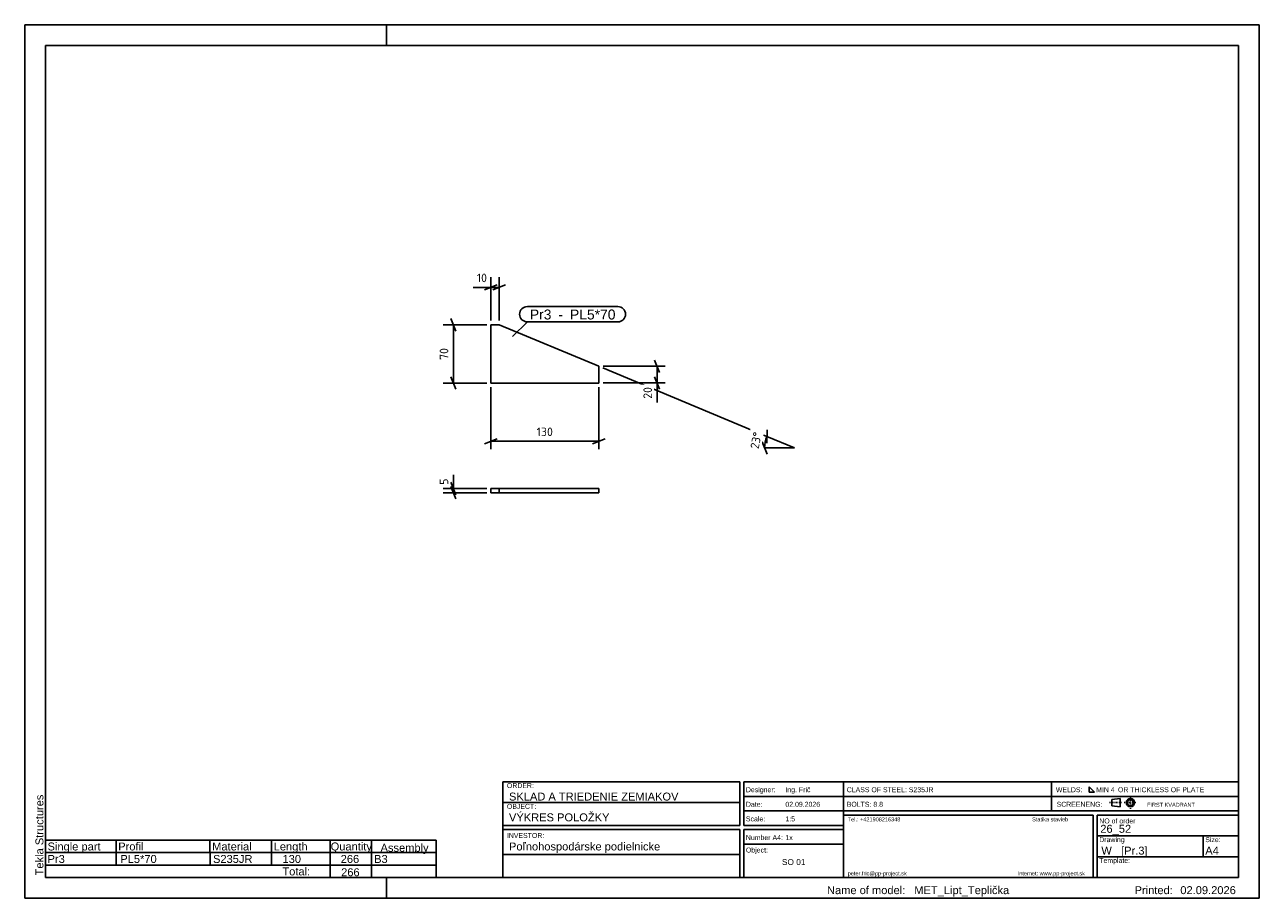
# Model space of a CAD drawing. Header units: millimetres. Extents: x 0 to 1485, y 0 to 1050.
import ezdxf

# ---------------------------------------------------------------- set-up
doc = ezdxf.new("R2010")
doc.units = ezdxf.units.MM
doc.linetypes.add('DXK_LINE_DOT1', pattern=[1.8814, 0.9407, -0.9407])
doc.styles.add('Arial', font='ARIAL.TTF', dxfattribs={"height": 0.2})
doc.styles.add('ISOCPEUR', font='ISOCPEUR.TTF', dxfattribs={"height": 0.2})

# ---------------------------------------------------------------- blocks, each defined once
blk = doc.blocks.new('Unknown-1840791-1373')
at = {"color": 7, "linetype": 'Continuous'}
for p, q in [((1485, 1050), (0, 1050)), ((0, 1050), (0, 0)), ((435, 1025), (435, 1050)), ((1485, 0), (1485, 1050)), ((1460, 1025), (25, 1025)), ((25, 1025), (25, 25)), ((1460, 25), (1460, 1025)), ((25, 25), (1460, 25)), ((435, 0), (435, 25)), ((0, 0), (1485, 0))]:
    blk.add_line(p, q, dxfattribs=at)
at = {"color": 174, "linetype": 'Continuous', "style": 'Arial'}
blk.add_text('Tekla Structures', height=9.551, rotation=90, dxfattribs=at).set_placement((22.5, 27.5))
blk = doc.blocks.new('Part-1840791-1252 - 1217')
at = {"color": 3, "linetype": 'Continuous'}
for p, q in [((560.7, 619.3), (560.7, 689.3)), ((560.7, 689.3), (570.7, 689.3)), ((570.7, 689.3), (690.6, 639.4)), ((690.6, 619.3), (690.6, 639.4)), ((690.6, 619.3), (560.7, 619.3))]:
    blk.add_line(p, q, dxfattribs=at)
blk = doc.blocks.new('Part-1840791-1255 - 1254')
at = {"color": 3, "linetype": 'Continuous'}
for p, q in [((690.6, 492.5), (560.7, 492.5)), ((560.7, 487.5), (560.7, 492.5)), ((570.7, 487.5), (570.7, 492.5)), ((690.6, 487.5), (690.6, 492.5)), ((690.6, 487.5), (560.7, 487.5)), ((690.6, 487.5), (690.6, 487.5))]:
    blk.add_line(p, q, dxfattribs=at)
at = {"color": 1, "linetype": 'DXK_LINE_DOT1'}
blk.add_line((690.6, 492.5), (690.6, 487.5), dxfattribs=at)
blk = doc.blocks.new('AngleDimension-1840791-1279 - 1217')
at = {"color": 5, "linetype": 'Continuous'}
for p, q in [((695.3, 637.4), (892.8, 555.1)), ((892.9, 563.2), (892.7, 547)), ((892.8, 555.1), (926, 541.3)), ((893, 533.8), (887, 548.8)), ((890, 541.3), (926, 541.3))]:
    blk.add_line(p, q, dxfattribs=at)
blk.add_arc((926, 541.3), 36, 157.38, 180, dxfattribs=at)
at = {"color": 0}
blk.add_wipeout([(889.6, 561.5), (873.1, 564.8), (868.1, 539.9), (884.6, 536.6)], dxfattribs=at)
at = {"color": 5, "style": 'ISOCPEUR'}
blk.add_text('23°', height=10.31, rotation=78.69, dxfattribs=at).set_placement((882.7, 539.4))
blk = doc.blocks.new('StraightDimension-1840791-1264 - 1217')
at = {"color": 5, "linetype": 'Continuous'}
for p, q in [((560.7, 614.3), (560.7, 539.7)), ((690.6, 614.3), (690.6, 539.7)), ((568.2, 552.4), (553.2, 546.3)), ((683.1, 546.3), (698.1, 552.4)), ((560.7, 549.3), (690.6, 549.3))]:
    blk.add_line(p, q, dxfattribs=at)
at = {"color": 0}
blk.add_wipeout([(637.9, 553.1), (637.9, 569.9), (613.4, 569.9), (613.4, 553.1)], dxfattribs=at)
at = {"color": 5, "style": 'ISOCPEUR'}
blk.add_text('130', height=10.31, dxfattribs=at).set_placement((615.8, 555.5))
blk = doc.blocks.new('StraightDimension-1840791-1257 - 1217')
at = {"color": 5, "linetype": 'Continuous'}
for p, q in [((560.7, 694.3), (560.7, 746.5)), ((570.7, 694.3), (570.7, 746.5)), ((553.2, 731.3), (568.2, 737.4)), ((560.7, 734.3), (570.7, 734.3)), ((578.2, 737.4), (563.2, 731.3))]:
    blk.add_line(p, q, dxfattribs=at)
at = {"color": 0}
blk.add_wipeout([(558.6, 738.1), (558.6, 754.9), (541.4, 754.9), (541.4, 738.1)], dxfattribs=at)
at = {"color": 5, "linetype": 'Continuous'}
blk.add_line((560.7, 734.3), (539.3, 734.3), dxfattribs=at)
blk.add_line((560.7, 734.3), (539.3, 734.3), dxfattribs=at)
at = {"color": 5, "style": 'ISOCPEUR'}
blk.add_text('10', height=10.31, dxfattribs=at).set_placement((543.8, 740.5))
blk = doc.blocks.new('StraightDimension-1840791-1269 - 1217')
at = {"color": 5, "linetype": 'Continuous'}
for p, q in [((695.6, 639.4), (770.2, 639.4)), ((757.6, 646.9), (763.6, 631.8)), ((760.6, 619.4), (760.6, 639.4)), ((763.6, 611.8), (757.6, 626.9)), ((695.6, 619.4), (770.2, 619.4))]:
    blk.add_line(p, q, dxfattribs=at)
at = {"color": 0}
blk.add_wipeout([(756.9, 617.2), (740.1, 617.2), (740.1, 598), (756.9, 598)], dxfattribs=at)
at = {"color": 5, "linetype": 'Continuous'}
blk.add_line((760.6, 619.4), (760.6, 595.9), dxfattribs=at)
blk.add_line((760.6, 619.4), (760.6, 595.9), dxfattribs=at)
at = {"color": 5, "style": 'ISOCPEUR'}
blk.add_text('20', height=10.31, rotation=90.0002, dxfattribs=at).set_placement((754.5, 600.4))
blk = doc.blocks.new('StraightDimension-1840791-1274 - 1217')
at = {"color": 5, "linetype": 'Continuous'}
for p, q in [((555.7, 689.3), (503.5, 689.3)), ((518.7, 681.8), (512.7, 696.9)), ((515.7, 619.3), (515.7, 689.3)), ((512.7, 626.9), (518.7, 611.8)), ((555.7, 619.3), (503.5, 619.3))]:
    blk.add_line(p, q, dxfattribs=at)
at = {"color": 0}
blk.add_wipeout([(511.9, 664), (495.1, 664), (495.1, 644.7), (511.9, 644.7)], dxfattribs=at)
at = {"color": 5, "style": 'ISOCPEUR'}
blk.add_text('70', height=10.31, rotation=90.0002, dxfattribs=at).set_placement((509.5, 647.1))
blk = doc.blocks.new('StraightDimension-1840791-1284 - 1254')
at = {"color": 5, "linetype": 'Continuous'}
for p, q in [((555.7, 492.5), (503.5, 492.5)), ((512.7, 500), (518.7, 485)), ((518.7, 480), (512.7, 495)), ((515.7, 487.5), (515.7, 492.5)), ((555.7, 487.5), (503.5, 487.5))]:
    blk.add_line(p, q, dxfattribs=at)
at = {"color": 0}
blk.add_wipeout([(511.9, 506.7), (495.1, 506.7), (495.1, 494.6), (511.9, 494.6)], dxfattribs=at)
at = {"color": 5, "linetype": 'Continuous'}
blk.add_line((515.7, 492.5), (515.7, 508.8), dxfattribs=at)
blk.add_line((515.7, 492.5), (515.7, 508.8), dxfattribs=at)
at = {"color": 5, "style": 'ISOCPEUR'}
blk.add_text('5', height=10.3, rotation=90.0002, dxfattribs=at).set_placement((509.5, 497))
blk = doc.blocks.new('Unknown-1840791-1397')
at = {"color": 174, "style": 'Arial'}
for s, height, p in [('Name of model:', 9.551, (965, 5)), ('Printed:', 9.55, (1335, 5))]:
    blk.add_text(s, height=height, dxfattribs=at).set_placement(p)
at = {"color": 1, "style": 'Arial'}
for s, height, p in [('MET_Lipt_Teplička', 9.551, (1070, 5)), ('02.09.2026', 9.55, (1390, 5))]:
    blk.add_text(s, height=height, dxfattribs=at).set_placement(p)
blk = doc.blocks.new('Unknown-1840791-1394')
at = {"color": 174, "linetype": 'Continuous'}
for p, q in [((985, 25), (985, 140)), ((985, 140), (1460, 140)), ((1460, 25), (1460, 140)), ((985, 122.5), (1460, 122.5)), ((985, 105), (1460, 105)), ((985, 100), (1285, 100)), ((1285, 100), (1285, 25)), ((1290, 100), (1290, 25)), ((1290, 100), (1460, 100)), ((1290, 75), (1460, 75)), ((1290, 50), (1460, 50)), ((985, 25), (1460, 25))]:
    blk.add_line(p, q, dxfattribs=at)
at = {"color": 174, "linetype": 'Continuous', "style": 'Arial'}
for s, height, p in [('NO of order', 5.9692, (1292.5, 90)), ('Template:', 5.969, (1292.5, 42.5))]:
    blk.add_text(s, height=height, dxfattribs=at).set_placement(p)
at = {"color": 1, "style": 'Arial'}
blk.add_text('26_52', height=9.551, dxfattribs=at).set_placement((1293.75, 78.75))
at = {"color": 174, "style": 'Arial'}
blk.add_text('Drawing', height=5.969, dxfattribs=at).set_placement((1292.5, 67.5))
at = {"color": 1, "linetype": 'Continuous', "style": 'Arial'}
blk.add_text('W   [Pr.3]', height=9.551, dxfattribs=at).set_placement((1295, 52.5))
blk = doc.blocks.new('Unknown-1840791-1395')
at = {"color": 174, "linetype": 'Continuous'}
for p, q in [((1235, 140), (1235, 105)), ((1280.3, 133.8), (1280.3, 127.6)), ((1286.6, 127.6), (1280.3, 133.8)), ((1280.3, 127.6), (1286.6, 127.6))]:
    blk.add_line(p, q, dxfattribs=at)
at = {"color": 7, "linetype": 'Continuous'}
for p, q in [((1307.6, 118.7), (1317.5, 120)), ((1317.5, 120), (1317.5, 110)), ((1307.6, 111.2), (1307.6, 118.7)), ((1307.6, 111.2), (1317.5, 110))]:
    blk.add_line(p, q, dxfattribs=at)
at = {"color": 7, "linetype": 'DXK_LINE_DOT1'}
for p, q in [((1330, 107.5), (1330, 122.5)), ((1305, 115), (1320, 115)), ((1322.5, 115), (1337.5, 115))]:
    blk.add_line(p, q, dxfattribs=at)
at = {"color": 7, "linetype": 'Continuous'}
for radius in [5, 3.75]:
    blk.add_circle((1330, 115), radius, dxfattribs=at)
at = {"color": 174, "style": 'Arial'}
for s, height, p in [('CLASS OF STEEL: S235JR', 5.969, (988.8, 127.5)), ('WELDS:', 5.97, (1240.3, 127.5)), ('MIN 4', 5.97, (1288.8, 127.5)), ('OR THICKLESS OF PLATE', 5.969, (1315, 127.5)), ('BOLTS: 8.8 ', 5.969, (988.8, 110)), ('SCREENENG:', 5.97, (1241.2, 110))]:
    blk.add_text(s, height=height, dxfattribs=at).set_placement(p)
at = {"color": 174, "linetype": 'Continuous', "style": 'Arial'}
blk.add_text('FIRST KVADRANT', height=4.775, dxfattribs=at).set_placement((1350, 110))
blk = doc.blocks.new('Unknown-1840791-1396')
at = {"color": 174, "linetype": 'Continuous'}
for p, q in [((575, 140), (860, 140)), ((575, 140), (575, 25)), ((860, 87.5), (860, 140)), ((865, 140), (985, 140)), ((865, 140), (865, 87.5)), ((985, 140), (985, 25)), ((865, 122.5), (985, 122.5)), ((575, 115), (860, 115)), ((865, 105), (985, 105)), ((575, 87.5), (860, 87.5)), ((575, 82.5), (860, 82.5)), ((860, 82.5), (860, 25)), ((865, 87.5), (985, 87.5)), ((865, 82.5), (985, 82.5)), ((865, 25), (865, 82.5)), ((865, 65), (985, 65)), ((575, 52.5), (860, 52.5)), ((575, 25), (860, 25)), ((865, 25), (985, 25))]:
    blk.add_line(p, q, dxfattribs=at)
at = {"color": 174, "style": 'Arial'}
for s, p in [('ORDER:', (580, 132.5)), ('Designer:', (867.5, 127.5)), ('OBJECT:', (580, 107.5)), ('Date:', (867.5, 110)), ('Scale:', (867.5, 92.5)), ('INVESTOR:', (580, 72.5))]:
    blk.add_text(s, height=5.97, dxfattribs=at).set_placement(p)
at = {"color": 1, "style": 'Arial'}
for s, height, p in [('Ing. Frič', 5.97, (915, 127.5)), ('SKLAD A TRIEDENIE ZEMIAKOV', 9.551, (582.5, 117.5)), ('VÝKRES POLOŽKY', 9.551, (582.5, 92.5)), ('Poľnohospodárske podielnicke', 9.551, (582.5, 57.5))]:
    blk.add_text(s, height=height, dxfattribs=at).set_placement(p)
at = {"color": 1, "linetype": 'Continuous', "style": 'Arial'}
for s, height, p in [('02.09.2026', 5.97, (915, 110)), ('1:5', 5.97, (915, 92.5)), ('1x', 5.97, (915, 70)), ('SO 01', 7.16, (910.8, 40))]:
    blk.add_text(s, height=height, dxfattribs=at).set_placement(p)
at = {"color": 174, "linetype": 'Continuous', "style": 'Arial'}
for s, p in [('Number A4:', (867.5, 70)), ('Object:', (867.5, 55))]:
    blk.add_text(s, height=5.97, dxfattribs=at).set_placement(p)
blk = doc.blocks.new('Unknown-1840791-1398')
at = {"color": 174, "style": 'Arial'}
for s, p in [('Tel.: +421908216348', (990, 92.5)), ('Statika stavieb', (1211.73, 92.5)), ('peter.fric@pp-project.sk', (990, 27.5)), ('Internet: www.pp-project.sk', (1194.445, 27.5))]:
    blk.add_text(s, height=4.77539, dxfattribs=at).set_placement(p)
blk = doc.blocks.new('Unknown-1840791-1400')
at = {"color": 174, "linetype": 'Continuous'}
blk.add_line((1417.5, 75), (1417.5, 50), dxfattribs=at)
at = {"color": 1, "style": 'Arial'}
blk.add_text('A4', height=9.55, dxfattribs=at).set_placement((1420, 52.5))
at = {"color": 174, "style": 'Arial'}
blk.add_text('Size:', height=5.97, dxfattribs=at).set_placement((1420, 67.5))
blk = doc.blocks.new('Unknown-1840791-1401')
at = {"color": 2, "linetype": 'Continuous'}
for p, q in [((25, 70), (25, 55)), ((25, 40), (25, 25))]:
    blk.add_line(p, q, dxfattribs=at)
at = {"color": 174, "linetype": 'Continuous'}
for p, q in [((25, 70), (495, 70)), ((110, 70), (110, 55)), ((222.5, 70), (222.5, 55)), ((297, 70), (297, 55)), ((367.5, 70), (367.5, 55)), ((417, 70), (417, 55)), ((495, 70), (495, 55)), ((25, 55), (495, 55)), ((25, 55), (25, 40)), ((110, 55), (110, 40)), ((223, 55), (223, 40)), ((297, 55), (297, 40)), ((367.5, 55), (367.5, 40)), ((417, 55), (417, 40)), ((495, 55), (495, 40)), ((25, 40), (495, 40)), ((367.5, 40), (367.5, 25)), ((417, 40), (417, 25)), ((495, 40), (495, 25)), ((25, 25), (495, 25))]:
    blk.add_line(p, q, dxfattribs=at)
at = {"color": 7, "linetype": 'Continuous'}
blk.add_line((207.5, 70), (207.5, 70), dxfattribs=at)
at = {"color": 174, "linetype": 'Continuous', "style": 'Arial'}
for s, height, p in [('Single part', 9.551, (27.5, 57.5)), ('Profil', 9.55, (112.5, 57.5)), ('Material', 9.55, (225.5, 57.5)), ('Length', 9.55, (299.5, 57.5)), ('Quantity', 9.55, (368, 57.5)), ('Assembly', 9.55, (428, 56)), ('Total:', 9.55, (310, 27.5))]:
    blk.add_text(s, height=height, dxfattribs=at).set_placement(p)
at = {"color": 1, "linetype": 'Continuous', "style": 'Arial'}
for s, p in [('Pr3', (27.5, 42.5)), ('PL5*70', (115, 42.5)), ('S235JR', (226.5, 42.5)), ('130', (310.1, 42.5)), ('266', (380.1, 42.5)), ('B3', (420.3, 42.5)), ('266', (380.6, 26.5))]:
    blk.add_text(s, height=9.55, dxfattribs=at).set_placement(p)
blk = doc.blocks.new('Mark-1840791-1287 - 1217')
at = {"color": 0}
blk.add_wipeout([(633.5, 695.7), (633.5, 708.2), (607.6, 708.2), (607.6, 695.7)], dxfattribs=at)
blk.add_wipeout([(633.5, 695.7), (633.5, 708.2), (607.6, 708.2), (607.6, 695.7)], dxfattribs=at)
at = {"color": 136, "linetype": 'Continuous'}
blk.add_line((586.9, 675.1), (604.6, 692.7), dxfattribs=at)
blk.add_arc((604.6, 702), 9.25, 90, 270, dxfattribs=at)
at = {"color": 0}
blk.add_wipeout([(652.1, 695.7), (652.1, 708.2), (637.3, 708.2), (637.3, 695.7)], dxfattribs=at)
blk.add_wipeout([(652.1, 695.7), (652.1, 708.2), (637.3, 708.2), (637.3, 695.7)], dxfattribs=at)
at = {"color": 1, "style": 'Arial'}
blk.add_text('Pr3', height=11.94, dxfattribs=at).set_placement((607.6, 695.7))
at = {"color": 2, "style": 'Arial'}
blk.add_text(' - ', height=11.94, dxfattribs=at).set_placement((637.3, 695.7))
at = {"color": 0}
blk.add_wipeout([(710.5, 695.7), (710.5, 708.2), (655.9, 708.2), (655.9, 695.7)], dxfattribs=at)
blk.add_wipeout([(710.5, 695.7), (710.5, 708.2), (655.9, 708.2), (655.9, 695.7)], dxfattribs=at)
at = {"color": 136, "linetype": 'Continuous'}
for p, q in [((604.6, 711.2), (713.5, 711.2)), ((604.6, 692.7), (713.5, 692.7))]:
    blk.add_line(p, q, dxfattribs=at)
blk.add_arc((713.5, 702), 9.25, 270, 90, dxfattribs=at)
at = {"color": 2, "style": 'Arial'}
blk.add_text('PL5*70', height=11.94, dxfattribs=at).set_placement((655.9, 695.7))

msp = doc.modelspace()

# ---------------------------------------------------------------- block references
for name in ['Unknown-1840791-1373', 'Part-1840791-1252 - 1217', 'Part-1840791-1255 - 1254', 'Unknown-1840791-1396', 'Unknown-1840791-1394', 'Unknown-1840791-1395', 'Unknown-1840791-1398', 'Unknown-1840791-1400', 'Unknown-1840791-1401', 'Unknown-1840791-1397']:
    msp.add_blockref(name, (0, 0))

# ---------------------------------------------------------------- next in the draw order: block references
for name in ['StraightDimension-1840791-1257 - 1217', 'Mark-1840791-1287 - 1217', 'AngleDimension-1840791-1279 - 1217', 'StraightDimension-1840791-1284 - 1254']:
    msp.add_blockref(name, (0, 0))

# ---------------------------------------------------------------- next in the draw order: block references
msp.add_blockref('StraightDimension-1840791-1264 - 1217', (0, 0))

# ---------------------------------------------------------------- next in the draw order: block references
for name in ['StraightDimension-1840791-1274 - 1217', 'StraightDimension-1840791-1269 - 1217']:
    msp.add_blockref(name, (0, 0))

doc.saveas('drawing.dxf')
